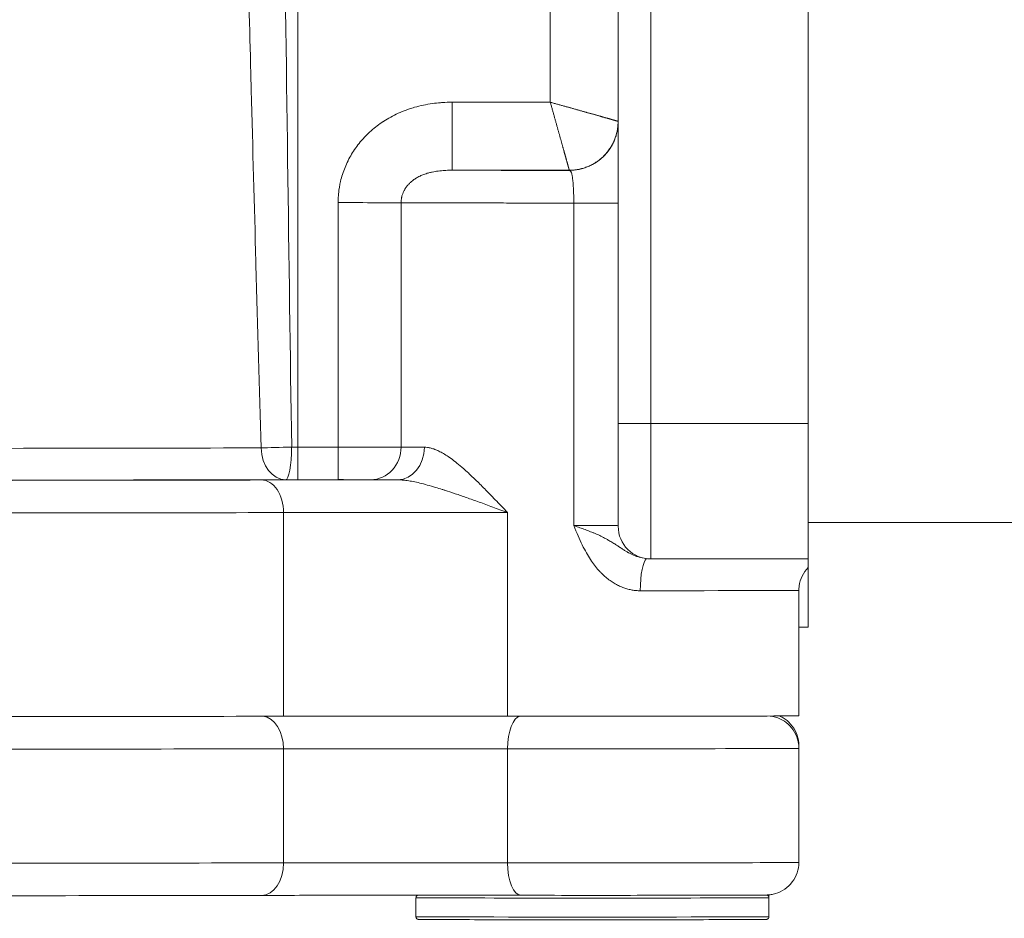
# Model space of a CAD drawing. Extents: x 1 to 669, y 0 to 417.
# Tile 44 of 256: x 94.52 to 96.24, y 273.05 to 274.62. Entities that reach past the tile are written whole.
import ezdxf

# ---------------------------------------------------------------- set-up
doc = ezdxf.new("R2010")
doc.units = 0
doc.header["$LTSCALE"] = 12
doc.header["$MEASUREMENT"] = 0
doc.layers.get('0').update_dxf_attribs({"linetype": 'CONTINUOUS'})
doc.layers.add('X', color=1, linetype='CONTINUOUS')

# ---------------------------------------------------------------- blocks, each defined once
blk = doc.blocks.new('GASTRAIN')
at = {"layer": 'X', "lineweight": 0}
for p, q in [((66.2901, 287.5361), (66.2901, 289.4345)), ((66.3471, 287.536), (66.3471, 289.4344)), ((66.6224, 289.4344), (66.6224, 287.536)), ((65.7301, 287.4947), (65.7301, 289.0855)), ((65.9999, 288.0974), (65.9999, 287.9785)), ((66.2047, 287.9785), (65.9999, 287.9785)), ((66.2047, 287.9785), (66.2047, 287.9783)), ((65.8006, 287.9218), (65.8006, 287.4947)), ((65.9107, 287.9216), (65.9107, 287.4945)), ((66.2125, 287.9212), (66.2125, 287.3573)), ((66.2901, 287.5361), (66.2901, 287.3561)), ((66.6224, 287.536), (66.3471, 287.536)), ((66.3471, 287.536), (66.3471, 287.2992)), ((66.6224, 287.2992), (66.6224, 287.536)), ((65.8006, 287.4947), (65.7301, 287.4947)), ((65.7301, 287.4947), (65.7301, 287.4376)), ((65.8006, 287.4947), (65.8006, 287.4376)), ((65.8006, 287.4376), (65.7301, 287.4376)), ((65.7051, 287.3801), (65.7051, 287.0241)), ((66.0969, 287.3802), (66.0969, 287.0242)), ((71.2204, 287.3628), (66.6224, 287.3628)), ((66.3471, 287.2992), (66.6224, 287.2992)), ((66.6224, 287.2834), (66.6216, 287.2834)), ((66.6224, 287.2842), (66.6224, 287.2834)), ((66.6224, 287.18), (66.6224, 287.2834)), ((66.6059, 287.2442), (66.6059, 287.0249)), ((66.6059, 287.18), (66.6224, 287.18)), ((65.7051, 286.9671), (65.7051, 286.7678)), ((66.0969, 286.9673), (66.0969, 286.7679)), ((66.6059, 286.9726), (66.6059, 286.968)), ((66.6059, 286.968), (66.6059, 286.7686)), ((65.9367, 286.6737), (65.9367, 286.7069)), ((66.5537, 286.7069), (66.5537, 286.7115)), ((66.5537, 286.6737), (66.5537, 286.7069))]:
    blk.add_line(p, q, dxfattribs=at)
blk.add_arc((66.3471, 287.3561), 0.057, 180, 270, dxfattribs=at)
at = {"layer": 'X', "lineweight": 0, "extrusion": (0, 0, -1)}
for centre, major_axis, ratio, start_param, end_param in [((65.7294, 289.6059), (0.0423, -4.2114), 0.008534, 1.045756, 1.311933), ((65.8006, 287.9216), (0.1187, 0), 0.002092, -1.5708, -0.383064), ((66.2047, 287.921), (0.0854, 0), 0.002092, -1.479852, 0.000039), ((64.3442, 287.4956), (-1.7688, 0), 0.002092, -2.414938, -1.839154), ((65.7088, 287.4945), (-0.0569, -0.0017), 0.003604, -1.758645, -0.726428), ((65.7088, 287.4945), (0.0001, -0.057), 0.747399, 0.003149, 1.547765), ((65.7088, 287.4945), (0, -0.057), 0.186768, -1.572926, -0.00213), ((65.7301, 287.4948), (-0.057, 0), 0.002092, -1.570796, -1.382925), ((65.8578, 287.4945), (-0.0003, -0.057), 0.927522, -1.576394, -0.005597), ((65.9049, 287.4943), (-0.0002, -0.057), 0.81474, -1.574404, -0.003608), ((66.2452, 287.4948), (-0.3607, 0), 0.002092, -0.618513, -0.383062), ((64.3442, 287.4401), (-1.8258, 0), 0.002092, -2.414938, -1.839154), ((64.3442, 287.4401), (-1.9601, 0), 0.002092, -2.311322, -1.877468), ((65.7301, 287.4378), (-0.1139, 0), 0.002092, -1.570796, -1.382925), ((66.2452, 287.4378), (-0.4177, 0), 0.002092, -0.618513, -0.383062), ((64.3442, 287.3832), (-2.0171, 0), 0.002092, -2.311322, -1.877468), ((66.2047, 287.3572), (0.0854, 0), 0.002092, -1.479855, 0), ((66.2452, 287.2442), (0.3607, 0), 0.002092, 0, 1.337129), ((65.9485, 287.0235), (0.3607, 0), 0.002092, -2.311322, -1.14687), ((66.2452, 287.0249), (0.3607, 0), 0.002092, 0, 1.994723), ((66.1203, 286.9674), (0.0001, 0.057), 0.411342, -1.573092, -0.06734), ((64.3442, 286.9703), (-2.0171, 0), 0.002092, -2.311322, -1.877468), ((66.2452, 286.968), (0.3607, 0), 0.002092, 0, 1.994723), ((66.2452, 286.9726), (0.3607, 0), 0.002092, 0, 0.031898), ((65.6667, 286.7679), (0.0001, -0.057), 0.674675, -1.567962, 0), ((65.9485, 286.7673), (0.3607, 0), 0.002092, -2.311322, -1.14687), ((64.3442, 286.714), (-1.9605, 0), 0.002092, -2.311254, -1.877452), ((66.2452, 286.6737), (-0.3085, 0), 0.002092, -1.570796, 0), ((66.2452, 286.6737), (0.3085, 0), 0.002092, 0, 1.570796)]:
    blk.add_ellipse(centre, major_axis=major_axis, ratio=ratio, start_param=start_param, end_param=end_param, dxfattribs=at)
at = {"layer": 'X', "lineweight": 0}
for centre, major_axis, ratio, start_param, end_param in [((66.2047, 288.0637), (0.0854, 0), 0.999998, -1.570792, 0), ((66.3471, 287.5361), (-0.057, 0), 0.002092, 0, 1.570796), ((65.8006, 287.4944), (0.1187, 0), 0.002092, 0.383062, 1.570796), ((65.9485, 287.4365), (-0.4177, 0), 0.002092, -1.466365, -0.830271), ((65.6667, 287.3801), (-0.0001, 0.057), 0.674675, -1.573631, -0.002834), ((65.8006, 287.4375), (0.0617, 0), 0.002092, 0.383062, 1.570796), ((65.9485, 287.3795), (-0.3607, 0), 0.002092, -1.994712, -0.830271), ((66.3419, 287.2433), (0, 0.057), 0.231546, 0.153105, 1.568646), ((64.3442, 287.0272), (2.0171, 0), 0.002092, -1.264125, -0.830271), ((65.6667, 286.9672), (-0.0001, 0.057), 0.674675, -1.573631, -0.074986), ((65.9485, 286.9666), (-0.3607, 0), 0.002092, -1.994723, -0.830271), ((64.3442, 286.7709), (2.0171, 0), 0.002092, -1.264125, -0.830271), ((66.2452, 286.7686), (0.3607, 0), 0.002092, -1.994723, 0), ((66.1203, 286.7681), (-0.0001, -0.057), 0.411342, -1.568501, 0), ((66.2452, 286.7069), (-0.3085, 0), 0.002092, 0, 3.141593), ((66.2452, 286.7115), (0.3085, 0), 0.002092, -0.14481, 0)]:
    blk.add_ellipse(centre, major_axis=major_axis, ratio=ratio, start_param=start_param, end_param=end_param, dxfattribs=at)
for points in [[(66.1715, 289.0855), (66.1715, 288.9757), (66.1715, 288.7561), (66.1715, 288.4267), (66.1714, 288.2073), (66.1714, 288.0975)], [(66.1714, 288.0975), (66.1524, 288.0975), (66.1143, 288.0974), (66.0571, 288.0974), (66.019, 288.0974), (65.9999, 288.0974)], [(66.2047, 287.9785), (66.2047, 287.9785), (66.2047, 287.9785), (66.2047, 287.9786), (66.2046, 287.9788), (66.2046, 287.979), (66.2045, 287.9793), (66.2044, 287.9796), (66.2043, 287.98), (66.2042, 287.9804), (66.204, 287.9809), (66.2039, 287.9815), (66.2037, 287.9821), (66.2035, 287.9828), (66.2033, 287.9835), (66.2031, 287.9843), (66.2029, 287.9852), (66.2026, 287.9861), (66.2023, 287.987), (66.2021, 287.9881), (66.2018, 287.9891), (66.2015, 287.9903), (66.2011, 287.9914), (66.2008, 287.9927), (66.2004, 287.994), (66.2, 287.9953), (66.1997, 287.9967), (66.1992, 287.9982), (66.1988, 287.9997), (66.1984, 288.0013), (66.1979, 288.0029), (66.1975, 288.0045), (66.197, 288.0062), (66.1965, 288.008), (66.196, 288.0098), (66.1955, 288.0116), (66.195, 288.0135), (66.1944, 288.0155), (66.1939, 288.0175), (66.1933, 288.0195), (66.1927, 288.0216), (66.1921, 288.0237), (66.1915, 288.0258), (66.1909, 288.028), (66.1903, 288.0303), (66.1896, 288.0325), (66.189, 288.0348), (66.1884, 288.0372), (66.1877, 288.0396), (66.187, 288.042), (66.1863, 288.0444), (66.1856, 288.0469), (66.1849, 288.0494), (66.1842, 288.0519), (66.1835, 288.0544), (66.1828, 288.057), (66.1821, 288.0596), (66.1813, 288.0622), (66.1806, 288.0649), (66.1799, 288.0675), (66.1791, 288.0702), (66.1784, 288.0729), (66.1776, 288.0756), (66.1769, 288.0783), (66.1761, 288.081), (66.1753, 288.0838), (66.1745, 288.0865), (66.1738, 288.0893), (66.173, 288.092), (66.1722, 288.0948), (66.1717, 288.0965), (66.1714, 288.0975)], [(66.2047, 287.9785), (66.2073, 287.9785), (66.2126, 287.9788), (66.2204, 287.9798), (66.2281, 287.9817), (66.2356, 287.9842), (66.2428, 287.9874), (66.2497, 287.9912), (66.2563, 287.9957), (66.2623, 288.0007), (66.2679, 288.0063), (66.273, 288.0124), (66.2774, 288.0189), (66.2813, 288.0258), (66.2845, 288.033), (66.287, 288.0405), (66.2888, 288.0482), (66.2899, 288.056), (66.2901, 288.0613), (66.2901, 288.0639)], [(66.2047, 287.9783), (66.2051, 287.9782), (66.2058, 287.978), (66.2068, 287.9772), (66.2077, 287.9758), (66.2085, 287.9739), (66.2092, 287.9714), (66.2098, 287.9685), (66.2103, 287.9651), (66.2108, 287.9614), (66.2112, 287.9572), (66.2115, 287.9527), (66.2118, 287.9479), (66.2121, 287.9429), (66.2123, 287.9376), (66.2124, 287.9322), (66.2125, 287.9267), (66.2125, 287.923), (66.2125, 287.9212)], [(66.0969, 287.3802), (66.0891, 287.3881), (66.0749, 287.4029), (66.0565, 287.4219), (66.0404, 287.438), (66.0263, 287.4513), (66.0138, 287.4623), (66.0028, 287.4711), (65.9931, 287.4781), (65.9844, 287.4835), (65.9765, 287.4877), (65.9694, 287.4908), (65.9629, 287.4929), (65.9569, 287.4941), (65.9532, 287.4943), (65.9513, 287.4943)], [(66.5537, 286.7119), (66.5537, 286.7118), (66.5537, 286.7116), (66.5537, 286.7115)]]:
    blk.add_open_spline(points, degree=3, dxfattribs=at)
for points, knots in [([(65.6663, 287.4931), (65.6632, 287.5966), (65.6601, 287.7032), (65.657, 287.8149), (65.657, 287.8167), (65.6542, 287.9161), (65.6515, 288.0163), (65.6484, 288.1336), (65.648, 288.1485), (65.6456, 288.241), (65.6436, 288.3198), (65.6406, 288.4416), (65.6395, 288.4836), (65.6385, 288.526)], [0, 0, 0, 0, 0.3279089, 0.3279089, 0.3333333, 0.3333333, 0.6244777, 0.6244777, 0.6666667, 0.6666667, 0.8859065, 0.8859065, 1, 1, 1, 1]), ([(65.9999, 288.0974), (65.9941, 288.0974), (65.9883, 288.0972), (65.9826, 288.0968), (65.9817, 288.0968), (65.9807, 288.0967), (65.9798, 288.0966), (65.975, 288.0963), (65.9704, 288.0958), (65.9658, 288.0951), (65.9603, 288.0944), (65.9549, 288.0934), (65.9497, 288.0923), (65.9444, 288.0912), (65.9393, 288.09), (65.9342, 288.0885), (65.9312, 288.0876), (65.9282, 288.0867), (65.9252, 288.0857), (65.9233, 288.0851), (65.9214, 288.0844), (65.9195, 288.0837), (65.9148, 288.082), (65.9101, 288.0801), (65.9056, 288.078), (65.9011, 288.076), (65.8968, 288.0738), (65.8926, 288.0715), (65.8883, 288.0692), (65.8842, 288.0667), (65.8803, 288.0642), (65.8801, 288.064), (65.8799, 288.0639), (65.8796, 288.0637), (65.8759, 288.0613), (65.8723, 288.0588), (65.8688, 288.0561), (65.8651, 288.0533), (65.8616, 288.0504), (65.8582, 288.0474), (65.8548, 288.0443), (65.8515, 288.0412), (65.8484, 288.038), (65.8468, 288.0363), (65.8452, 288.0347), (65.8437, 288.033), (65.8423, 288.0314), (65.8408, 288.0297), (65.8394, 288.028), (65.8366, 288.0246), (65.8339, 288.0211), (65.8314, 288.0175), (65.8288, 288.0139), (65.8264, 288.0103), (65.8242, 288.0065), (65.8221, 288.003), (65.8201, 287.9994), (65.8182, 287.9957), (65.8182, 287.9955), (65.8181, 287.9953), (65.818, 287.9951), (65.816, 287.9913), (65.8143, 287.9874), (65.8127, 287.9834), (65.8111, 287.9794), (65.8096, 287.9754), (65.8083, 287.9713), (65.807, 287.9673), (65.8059, 287.9632), (65.8049, 287.959), (65.8045, 287.9574), (65.8042, 287.9557), (65.8038, 287.954), (65.8033, 287.9516), (65.8029, 287.9491), (65.8025, 287.9466), (65.8019, 287.9425), (65.8014, 287.9383), (65.8011, 287.9342), (65.8008, 287.9301), (65.8006, 287.9259), (65.8006, 287.9218)], [0, 0, 0, 0, 0.047619, 0.047619, 0.047619, 0.055565, 0.055565, 0.055565, 0.0952381, 0.0952381, 0.0952381, 0.1428571, 0.1428571, 0.1428571, 0.1904761, 0.1904761, 0.1904761, 0.2193726, 0.2193726, 0.2193726, 0.2380952, 0.2380952, 0.2380952, 0.2857142, 0.2857142, 0.2857142, 0.3333332, 0.3333332, 0.3333332, 0.3809523, 0.3809523, 0.3809523, 0.3835983, 0.3835983, 0.3835983, 0.4285713, 0.4285713, 0.4285713, 0.4761903, 0.4761903, 0.4761903, 0.5238094, 0.5238094, 0.5238094, 0.5477821, 0.5477821, 0.5477821, 0.5714284, 0.5714284, 0.5714284, 0.6190475, 0.6190475, 0.6190475, 0.6666665, 0.6666665, 0.6666665, 0.7120356, 0.7120356, 0.7120356, 0.7142855, 0.7142855, 0.7142855, 0.7619046, 0.7619046, 0.7619046, 0.8095236, 0.8095236, 0.8095236, 0.8571426, 0.8571426, 0.8571426, 0.8764323, 0.8764323, 0.8764323, 0.9047617, 0.9047617, 0.9047617, 0.9523807, 0.9523807, 0.9523807, 0.9999997, 0.9999997, 0.9999997, 0.9999997]), ([(66.1714, 288.0975), (66.1724, 288.0972), (66.1733, 288.0969), (66.1751, 288.0964), (66.1761, 288.0961), (66.178, 288.0956), (66.1789, 288.0953), (66.1808, 288.0948), (66.1817, 288.0945), (66.1836, 288.094), (66.1846, 288.0937), (66.1864, 288.0932), (66.1874, 288.0929), (66.1892, 288.0924), (66.1902, 288.0921), (66.192, 288.0916), (66.1929, 288.0914), (66.1948, 288.0909), (66.1957, 288.0906), (66.1976, 288.0901), (66.1985, 288.0898), (66.2003, 288.0893), (66.2012, 288.0891), (66.2029, 288.0886), (66.2037, 288.0884), (66.2046, 288.0881), (66.2047, 288.0881), (66.2058, 288.0878), (66.2067, 288.0876), (66.2085, 288.0871), (66.2094, 288.0868), (66.2112, 288.0863), (66.212, 288.0861), (66.2138, 288.0856), (66.2147, 288.0853), (66.2164, 288.0848), (66.2173, 288.0846), (66.219, 288.0841), (66.2199, 288.0838), (66.2216, 288.0834), (66.2224, 288.0831), (66.2241, 288.0826), (66.225, 288.0824), (66.2266, 288.0819), (66.2275, 288.0817), (66.2291, 288.0812), (66.2299, 288.081), (66.2316, 288.0805), (66.2324, 288.0803), (66.2338, 288.0799), (66.2344, 288.0797), (66.2352, 288.0795), (66.2354, 288.0795), (66.2363, 288.0792), (66.2371, 288.079), (66.2387, 288.0785), (66.2394, 288.0783), (66.241, 288.0779), (66.2417, 288.0777), (66.2432, 288.0773), (66.2439, 288.0771), (66.2454, 288.0767), (66.2461, 288.0765), (66.2476, 288.0761), (66.2483, 288.0759), (66.2497, 288.0755), (66.2504, 288.0753), (66.2518, 288.0749), (66.2524, 288.0747), (66.2538, 288.0743), (66.2545, 288.0741), (66.2558, 288.0738), (66.2564, 288.0736), (66.2577, 288.0732), (66.2583, 288.073), (66.2594, 288.0727), (66.2598, 288.0726), (66.2604, 288.0724), (66.2606, 288.0724), (66.2614, 288.0721), (66.262, 288.072), (66.2632, 288.0716), (66.2638, 288.0715), (66.2649, 288.0711), (66.2655, 288.071), (66.2666, 288.0707), (66.2671, 288.0705), (66.2682, 288.0702), (66.2687, 288.0701), (66.2698, 288.0698), (66.2703, 288.0696), (66.2713, 288.0693), (66.2718, 288.0692), (66.2728, 288.0689), (66.2732, 288.0688), (66.2742, 288.0686), (66.2746, 288.0684), (66.2755, 288.0682), (66.2759, 288.0681), (66.2768, 288.0678), (66.2772, 288.0677), (66.2779, 288.0675), (66.2781, 288.0674), (66.2785, 288.0673), (66.2786, 288.0673), (66.2792, 288.0672), (66.2795, 288.067), (66.2803, 288.0668), (66.2806, 288.0667), (66.2813, 288.0665), (66.2816, 288.0664), (66.2823, 288.0662), (66.2826, 288.0661), (66.2832, 288.066), (66.2835, 288.0659), (66.284, 288.0657), (66.2843, 288.0656), (66.2848, 288.0655), (66.2851, 288.0654), (66.2856, 288.0653), (66.2858, 288.0652), (66.2862, 288.0651), (66.2865, 288.065), (66.2869, 288.0649), (66.287, 288.0649), (66.2874, 288.0648), (66.2876, 288.0647), (66.2879, 288.0646), (66.2881, 288.0646), (66.2882, 288.0645), (66.2883, 288.0645), (66.2884, 288.0645), (66.2885, 288.0645), (66.2887, 288.0644), (66.2888, 288.0644), (66.289, 288.0643), (66.2891, 288.0643), (66.2893, 288.0642), (66.2894, 288.0642), (66.2896, 288.0641), (66.2896, 288.0641), (66.2897, 288.0641), (66.2898, 288.0641), (66.2899, 288.064), (66.2899, 288.064), (66.29, 288.064), (66.29, 288.064), (66.2901, 288.064), (66.2901, 288.064), (66.2901, 288.0639), (66.2901, 288.0639), (66.2901, 288.0639)], [0, 0, 0, 0, 0.014286, 0.014286, 0.028571, 0.028571, 0.042857, 0.042857, 0.057143, 0.057143, 0.071429, 0.071429, 0.085714, 0.085714, 0.1, 0.1, 0.114286, 0.114286, 0.128571, 0.128571, 0.142857, 0.142857, 0.157143, 0.157143, 0.168946, 0.168946, 0.171429, 0.171429, 0.185714, 0.185714, 0.2, 0.2, 0.214286, 0.214286, 0.228571, 0.228571, 0.242857, 0.242857, 0.257143, 0.257143, 0.271429, 0.271429, 0.285714, 0.285714, 0.3, 0.3, 0.314286, 0.314286, 0.328571, 0.328571, 0.339399, 0.339399, 0.342857, 0.342857, 0.357143, 0.357143, 0.371429, 0.371429, 0.385714, 0.385714, 0.4, 0.4, 0.414286, 0.414286, 0.428571, 0.428571, 0.442857, 0.442857, 0.457143, 0.457143, 0.471429, 0.471429, 0.485714, 0.485714, 0.5, 0.5, 0.509927, 0.509927, 0.514286, 0.514286, 0.528571, 0.528571, 0.542857, 0.542857, 0.557143, 0.557143, 0.571429, 0.571429, 0.585714, 0.585714, 0.6, 0.6, 0.614286, 0.614286, 0.628571, 0.628571, 0.642857, 0.642857, 0.657143, 0.657143, 0.671429, 0.671429, 0.680736, 0.680736, 0.685714, 0.685714, 0.7, 0.7, 0.714286, 0.714286, 0.728571, 0.728571, 0.742857, 0.742857, 0.757143, 0.757143, 0.771429, 0.771429, 0.785714, 0.785714, 0.8, 0.8, 0.814286, 0.814286, 0.828571, 0.828571, 0.842857, 0.842857, 0.857143, 0.857143, 0.861172, 0.861172, 0.871429, 0.871429, 0.885714, 0.885714, 0.9, 0.9, 0.914286, 0.914286, 0.928571, 0.928571, 0.942857, 0.942857, 0.957143, 0.957143, 0.971429, 0.971429, 0.985714, 0.985714, 1, 1, 1, 1]), ([(65.9999, 287.9785), (65.9961, 287.9785), (65.9925, 287.9784), (65.9883, 287.9782), (65.9877, 287.9782), (65.983, 287.9779), (65.9791, 287.9776), (65.9719, 287.9767), (65.9685, 287.9761), (65.9643, 287.9752), (65.9633, 287.975), (65.9603, 287.9743), (65.9583, 287.9737), (65.9535, 287.9723), (65.9509, 287.9714), (65.9463, 287.9695), (65.9443, 287.9686), (65.9421, 287.9675), (65.9419, 287.9674), (65.9396, 287.9662), (65.9376, 287.9651), (65.934, 287.9628), (65.9323, 287.9615), (65.9296, 287.9594), (65.9286, 287.9586), (65.9271, 287.9573), (65.9267, 287.9569), (65.9249, 287.9551), (65.9236, 287.9538), (65.9213, 287.9511), (65.9202, 287.9497), (65.9186, 287.9474), (65.918, 287.9465), (65.9172, 287.9451), (65.9169, 287.9445), (65.9158, 287.9425), (65.915, 287.9411), (65.9138, 287.9381), (65.9132, 287.9366), (65.9124, 287.9341), (65.9121, 287.9331), (65.9118, 287.9316), (65.9117, 287.9311), (65.9113, 287.9292), (65.911, 287.9277), (65.9107, 287.9247), (65.9107, 287.9231), (65.9107, 287.9216)], [0, 0, 0, 0, 0.0493344, 0.0493344, 0.0588235, 0.0588235, 0.1176471, 0.1176471, 0.1764706, 0.1764706, 0.1949227, 0.1949227, 0.2352941, 0.2352941, 0.2941176, 0.2941176, 0.3469253, 0.3469253, 0.3529412, 0.3529412, 0.4117647, 0.4117647, 0.4705882, 0.4705882, 0.5106263, 0.5106263, 0.5294118, 0.5294118, 0.5882353, 0.5882353, 0.6470588, 0.6470588, 0.6838867, 0.6838867, 0.7058824, 0.7058824, 0.7647059, 0.7647059, 0.8235294, 0.8235294, 0.8635486, 0.8635486, 0.8823529, 0.8823529, 0.9411765, 0.9411765, 0.9999882, 0.9999882, 0.9999882, 0.9999882]), ([(66.2047, 287.9783), (66.198, 287.9783), (66.1913, 287.9783), (66.1781, 287.9783), (66.1648, 287.9783), (66.1453, 287.9783), (66.1262, 287.9783), (66.1076, 287.9783), (66.0898, 287.9783), (66.0726, 287.9784), (66.0561, 287.9784), (66.0405, 287.9784), (66.0259, 287.9784), (66.0168, 287.9785), (66.0081, 287.9785), (66.0039, 287.9785), (65.9999, 287.9785)], [0.0000012, 0.0000012, 0.0000012, 0.0000012, 0.0833344, 0.0833344, 0.1666676, 0.2500009, 0.3333341, 0.4166674, 0.5000006, 0.5833338, 0.6666671, 0.7500003, 0.8333335, 0.9166668, 0.9166668, 0.9999928, 0.9999928, 0.9999928, 0.9999928]), ([(66.2125, 287.9212), (66.2047, 287.9212), (66.197, 287.9212), (66.1894, 287.9212), (66.1817, 287.9212), (66.1741, 287.9212), (66.1665, 287.9212), (66.159, 287.9212), (66.1514, 287.9212), (66.144, 287.9212), (66.1365, 287.9212), (66.1292, 287.9212), (66.1219, 287.9212), (66.1146, 287.9212), (66.1074, 287.9212), (66.1003, 287.9212), (66.0932, 287.9212), (66.0862, 287.9213), (66.0793, 287.9213), (66.0311, 287.9213), (65.9886, 287.9214), (65.9562, 287.9215), (65.9515, 287.9215), (65.9471, 287.9215), (65.9428, 287.9215), (65.9386, 287.9215), (65.9346, 287.9215), (65.9308, 287.9216), (65.927, 287.9216), (65.9234, 287.9216), (65.9201, 287.9216), (65.9167, 287.9216), (65.9136, 287.9216), (65.9107, 287.9216)], [0, 0, 0, 0, 0.0588235, 0.0588235, 0.0588235, 0.1176471, 0.1176471, 0.1176471, 0.1764706, 0.1764706, 0.1764706, 0.2352941, 0.2352941, 0.2352941, 0.2941176, 0.2941176, 0.2941176, 0.3529412, 0.3529412, 0.3529412, 0.7647059, 0.7647059, 0.7647059, 0.8235294, 0.8235294, 0.8235294, 0.8823529, 0.8823529, 0.8823529, 0.9411765, 0.9411765, 0.9411765, 1, 1, 1, 1]), ([(66.0969, 287.3802), (66.0878, 287.3836), (66.0791, 287.3868), (66.0708, 287.3898), (66.0625, 287.3929), (66.0546, 287.3958), (66.047, 287.3985), (66.0394, 287.4012), (66.0322, 287.4038), (66.0253, 287.4062), (66.0184, 287.4087), (66.0117, 287.4109), (66.0054, 287.4131), (65.9991, 287.4152), (65.9931, 287.4172), (65.9874, 287.419), (65.9857, 287.4196), (65.9841, 287.4201), (65.9824, 287.4206), (65.9785, 287.4219), (65.9747, 287.423), (65.9711, 287.4241), (65.966, 287.4257), (65.9611, 287.4271), (65.9565, 287.4283), (65.9519, 287.4296), (65.9475, 287.4307), (65.9434, 287.4317), (65.9393, 287.4327), (65.9355, 287.4335), (65.9318, 287.4342), (65.9282, 287.435), (65.9248, 287.4355), (65.9216, 287.436), (65.9184, 287.4365), (65.9154, 287.4368), (65.9127, 287.437), (65.9099, 287.4372), (65.9073, 287.4373), (65.9049, 287.4373)], [0, 0, 0, 0, 0.0833333, 0.0833333, 0.0833333, 0.1666667, 0.1666667, 0.1666667, 0.25, 0.25, 0.25, 0.3333333, 0.3333333, 0.3333333, 0.4166667, 0.4166667, 0.4166667, 0.4413409, 0.4413409, 0.4413409, 0.5, 0.5, 0.5, 0.5833333, 0.5833333, 0.5833333, 0.6666667, 0.6666667, 0.6666667, 0.75, 0.75, 0.75, 0.8333333, 0.8333333, 0.8333333, 0.9166667, 0.9166667, 0.9166667, 0.9999948, 0.9999948, 0.9999948, 0.9999948]), ([(66.3287, 287.2435), (66.3264, 287.2435), (66.3241, 287.2436), (66.3217, 287.2438), (66.3193, 287.244), (66.3169, 287.2443), (66.3145, 287.2447), (66.3121, 287.2451), (66.3097, 287.2457), (66.3072, 287.2463), (66.3048, 287.247), (66.3023, 287.2477), (66.2999, 287.2486), (66.2974, 287.2495), (66.2949, 287.2505), (66.2925, 287.2517), (66.29, 287.2528), (66.2875, 287.2541), (66.2851, 287.2555), (66.2826, 287.2569), (66.2801, 287.2584), (66.2777, 287.2601), (66.2753, 287.2618), (66.2728, 287.2636), (66.2704, 287.2655), (66.268, 287.2675), (66.2655, 287.2697), (66.2631, 287.272), (66.2619, 287.2731), (66.2607, 287.2743), (66.2595, 287.2756), (66.2583, 287.2768), (66.2571, 287.2781), (66.2559, 287.2794), (66.2535, 287.2821), (66.2511, 287.285), (66.2488, 287.2881), (66.2464, 287.2912), (66.244, 287.2945), (66.2417, 287.2981), (66.2393, 287.3017), (66.2369, 287.3056), (66.2346, 287.3098), (66.2322, 287.314), (66.2298, 287.3186), (66.2273, 287.3235), (66.2249, 287.3284), (66.2225, 287.3337), (66.2201, 287.3394), (66.2176, 287.345), (66.2151, 287.351), (66.2125, 287.3573)], [0, 0, 0, 0, 0.0625, 0.0625, 0.0625, 0.125, 0.125, 0.125, 0.1875, 0.1875, 0.1875, 0.25, 0.25, 0.25, 0.3125, 0.3125, 0.3125, 0.375, 0.375, 0.375, 0.4375, 0.4375, 0.4375, 0.5, 0.5, 0.5, 0.5625, 0.5625, 0.5625, 0.594178, 0.594178, 0.594178, 0.625, 0.625, 0.625, 0.6875, 0.6875, 0.6875, 0.75, 0.75, 0.75, 0.8125, 0.8125, 0.8125, 0.875, 0.875, 0.875, 0.9375, 0.9375, 0.9375, 1, 1, 1, 1]), ([(66.3324, 287.3011), (66.3323, 287.3011), (66.3322, 287.3011), (66.332, 287.3012), (66.3304, 287.3014), (66.3287, 287.3018), (66.327, 287.3022), (66.326, 287.3025), (66.3249, 287.3028), (66.3239, 287.3031), (66.3233, 287.3033), (66.3227, 287.3035), (66.322, 287.3037), (66.3204, 287.3043), (66.3187, 287.3049), (66.3171, 287.3056), (66.3154, 287.3063), (66.3138, 287.3071), (66.3121, 287.3079), (66.3108, 287.3085), (66.3095, 287.3092), (66.3082, 287.3099), (66.3079, 287.3101), (66.3076, 287.3103), (66.3072, 287.3105), (66.3056, 287.3114), (66.304, 287.3124), (66.3024, 287.3133), (66.3008, 287.3143), (66.2992, 287.3153), (66.2976, 287.3164), (66.2959, 287.3175), (66.2943, 287.3185), (66.2925, 287.3197), (66.2922, 287.3199), (66.2919, 287.3201), (66.2917, 287.3203), (66.2902, 287.3213), (66.2887, 287.3223), (66.287, 287.3234), (66.2851, 287.3247), (66.2831, 287.326), (66.2809, 287.3273), (66.2787, 287.3287), (66.2764, 287.33), (66.274, 287.3314), (66.2731, 287.3319), (66.2722, 287.3324), (66.2713, 287.3329), (66.2697, 287.3338), (66.268, 287.3347), (66.2663, 287.3356), (66.2636, 287.337), (66.2608, 287.3385), (66.2578, 287.3399), (66.2549, 287.3413), (66.2519, 287.3426), (66.2488, 287.3439), (66.2472, 287.3446), (66.2455, 287.3452), (66.2439, 287.3458), (66.2424, 287.3464), (66.2409, 287.347), (66.2394, 287.3476), (66.2362, 287.3488), (66.233, 287.35), (66.2299, 287.3512), (66.2268, 287.3523), (66.2238, 287.3535), (66.2209, 287.3545), (66.2179, 287.3555), (66.2152, 287.3565), (66.2125, 287.3573)], [0.0964783, 0.0964783, 0.0964783, 0.0964783, 0.1, 0.1, 0.1, 0.15, 0.15, 0.15, 0.1813353, 0.1813353, 0.1813353, 0.2, 0.2, 0.2, 0.25, 0.25, 0.25, 0.3, 0.3, 0.3, 0.3399655, 0.3399655, 0.3399655, 0.35, 0.35, 0.35, 0.4, 0.4, 0.4, 0.45, 0.45, 0.45, 0.5, 0.5, 0.5, 0.508119, 0.508119, 0.508119, 0.55, 0.55, 0.55, 0.6, 0.6, 0.6, 0.65, 0.65, 0.65, 0.6679827, 0.6679827, 0.6679827, 0.7, 0.7, 0.7, 0.75, 0.75, 0.75, 0.8, 0.8, 0.8, 0.8263764, 0.8263764, 0.8263764, 0.85, 0.85, 0.85, 0.9, 0.9, 0.9, 0.95, 0.95, 0.95, 1, 1, 1, 1]), ([(66.6224, 287.2842), (66.618, 287.2798), (66.6144, 287.2747), (66.6091, 287.2637), (66.6073, 287.2578), (66.6061, 287.2493), (66.6059, 287.2467), (66.6059, 287.2442)], [0, 0, 0, 0, 0.0184538, 0.0184538, 0.03658352, 0.03658352, 0.04422749, 0.04422749, 0.04422749, 0.04422749]), ([(66.6224, 287.2992), (66.6224, 287.2984), (66.6224, 287.2975), (66.6224, 287.2942), (66.6224, 287.2909), (66.6224, 287.2859), (66.6224, 287.2842), (66.6224, 287.2842)], [2.667982, 2.667982, 2.667982, 2.667982, 2.7281643, 2.7281643, 2.8719247, 2.8719247, 3.0137077, 3.0137077, 3.0137077, 3.0137077]), ([(66.5556, 287.0245), (66.5557, 287.0245), (66.5557, 287.0245), (66.5571, 287.0244), (66.5586, 287.0241), (66.5617, 287.0235), (66.5633, 287.0231), (66.5679, 287.0218), (66.5709, 287.0206), (66.5785, 287.0169), (66.583, 287.0139), (66.5915, 287.0064), (66.5953, 287.0016), (66.6014, 286.9911), (66.6036, 286.9853), (66.6055, 286.9756), (66.6059, 286.9718), (66.6059, 286.968)], [0.28322727, 0.28322727, 0.28322727, 0.28322727, 0.28337827, 0.28337827, 0.28836486, 0.28836486, 0.29325113, 0.29325113, 0.30284024, 0.30284024, 0.31875674, 0.31875674, 0.33680073, 0.33680073, 0.35494599, 0.35494599, 0.36643768, 0.36643768, 0.36643768, 0.36643768]), ([(66.5721, 287.0246), (66.5742, 287.0237), (66.5763, 287.0226), (66.5832, 287.0185), (66.5877, 287.0147), (66.5955, 287.0059), (66.5988, 287.0007), (66.6036, 286.9896), (66.6052, 286.9836), (66.6059, 286.9759), (66.6059, 286.9742), (66.6059, 286.9726)], [0.61772673, 0.61772673, 0.61772673, 0.61772673, 0.62466781, 0.62466781, 0.64183646, 0.64183646, 0.65996031, 0.65996031, 0.67810823, 0.67810823, 0.68314328, 0.68314328, 0.68314328, 0.68314328]), ([(66.6059, 286.7686), (66.6059, 286.7625), (66.6049, 286.7562), (66.601, 286.7447), (66.5981, 286.7392), (66.5908, 286.7295), (66.5864, 286.7252), (66.5764, 286.7184), (66.5708, 286.7157), (66.5625, 286.7132), (66.5597, 286.7126), (66.5563, 286.7121), (66.5554, 286.712), (66.5539, 286.7119), (66.5534, 286.7118), (66.5524, 286.7118), (66.5521, 286.7117), (66.5512, 286.7117), (66.5508, 286.7117), (66.5495, 286.7116), (66.5488, 286.7116), (66.5454, 286.7116), (66.5419, 286.7115), (66.5258, 286.7114), (66.5075, 286.7113), (66.4636, 286.7112), (66.4391, 286.7112), (66.3849, 286.7111), (66.3547, 286.7111), (66.2922, 286.711), (66.2593, 286.711), (66.1948, 286.711), (66.1625, 286.7111), (66.1284, 286.7111), (66.1243, 286.7111), (66.1202, 286.7111)], [0, 0, 0, 0, 0.0184731, 0.0184731, 0.0366113, 0.0366113, 0.0547605, 0.0547605, 0.0728907, 0.0728907, 0.0811226, 0.0811226, 0.0845082, 0.0845082, 0.0875563, 0.0875563, 0.0909071, 0.0909071, 0.0971304, 0.0971304, 0.1145354, 0.1145354, 0.1668582, 0.1668582, 0.281765, 0.281765, 0.3790014, 0.3790014, 0.4759822, 0.4759822, 0.5728677, 0.5728677, 0.6697309, 0.6697309, 0.6830533, 0.6830533, 0.6830533, 0.6830533]), ([(66.1202, 286.7111), (66.0791, 286.7111), (66.0344, 286.7112), (65.9454, 286.7112), (65.9, 286.7112), (65.8136, 286.7111), (65.7714, 286.7111), (65.7096, 286.711), (65.6872, 286.711), (65.6668, 286.7109)], [0, 0, 0, 0, 0.1353402, 0.1353402, 0.2682505, 0.2682505, 0.4012573, 0.4012573, 0.4843158, 0.4843158, 0.4843158, 0.4843158]), ([(65.9367, 286.7069), (65.9367, 286.7075), (65.9368, 286.708), (65.9372, 286.709), (65.9374, 286.7094), (65.938, 286.7102), (65.9384, 286.7106), (65.9389, 286.7109), (65.9391, 286.711), (65.9393, 286.7111), (65.9393, 286.7112), (65.9394, 286.7112)], [0, 0, 0, 0, 0.001578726, 0.001578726, 0.003114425, 0.003114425, 0.004638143, 0.004638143, 0.005308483, 0.005308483, 0.005416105, 0.005416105, 0.005416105, 0.005416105]), ([(66.5496, 286.7116), (66.5497, 286.7116), (66.5498, 286.7116), (66.5503, 286.7115), (66.5504, 286.7115), (66.5507, 286.7114), (66.5508, 286.7113), (66.5512, 286.7111), (66.5515, 286.711), (66.552, 286.7106), (66.5523, 286.7104), (66.5528, 286.7097), (66.5531, 286.7093), (66.5536, 286.7082), (66.5537, 286.7076), (66.5537, 286.7069)], [0.620110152, 0.620110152, 0.620110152, 0.620110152, 0.622764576, 0.622764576, 0.6233752, 0.6233752, 0.623987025, 0.623987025, 0.62507076, 0.62507076, 0.626046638, 0.626046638, 0.627691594, 0.627691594, 0.629579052, 0.629579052, 0.629579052, 0.629579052]), ([(66.5537, 286.6737), (66.5537, 286.6732), (66.5536, 286.6727), (66.5533, 286.6717), (66.5531, 286.6712), (66.5525, 286.6704), (66.5521, 286.6701), (66.5515, 286.6697), (66.5514, 286.6696), (66.5511, 286.6694), (66.5509, 286.6694), (66.5506, 286.6692), (66.5504, 286.6692), (66.5501, 286.6691), (66.55, 286.6691), (66.5498, 286.669), (66.5497, 286.669), (66.5495, 286.669), (66.5494, 286.669), (66.5491, 286.6689), (66.5489, 286.6689), (66.5482, 286.6689), (66.5474, 286.6689), (66.5427, 286.6688), (66.5358, 286.6688), (66.5133, 286.6687), (66.4957, 286.6686), (66.453, 286.6685), (66.4276, 286.6685), (66.372, 286.6684), (66.3412, 286.6684), (66.2781, 286.6683), (66.2451, 286.6683), (66.1809, 286.6683), (66.149, 286.6684), (66.0903, 286.6684), (66.0627, 286.6685), (66.0153, 286.6685), (65.9949, 286.6686), (65.9637, 286.6687), (65.9525, 286.6688), (65.9448, 286.6689), (65.9435, 286.6689), (65.9422, 286.6689), (65.9419, 286.6689), (65.9414, 286.6689), (65.9413, 286.669), (65.941, 286.669), (65.9409, 286.669), (65.9404, 286.6691), (65.9403, 286.6691), (65.9399, 286.6692), (65.9398, 286.6693), (65.9394, 286.6694), (65.9392, 286.6695), (65.9388, 286.6698), (65.9385, 286.67), (65.938, 286.6704), (65.9377, 286.6707), (65.9373, 286.6715), (65.9371, 286.6719), (65.9368, 286.6728), (65.9367, 286.6733), (65.9367, 286.6737)], [0, 0, 0, 0, 0.0015787, 0.0015787, 0.0031144, 0.0031144, 0.0046381, 0.0046381, 0.0053085, 0.0053085, 0.0058369, 0.0058369, 0.0067141, 0.0067141, 0.0075755, 0.0075755, 0.0089009, 0.0089009, 0.0117613, 0.0117613, 0.0203295, 0.0203295, 0.0460456, 0.0460456, 0.1237746, 0.1237746, 0.2218085, 0.2218085, 0.3186033, 0.3186033, 0.4154042, 0.4154042, 0.5121978, 0.5121978, 0.60899, 0.60899, 0.7057829, 0.7057829, 0.8025799, 0.8025799, 0.8993929, 0.8993929, 0.9277126, 0.9277126, 0.9417714, 0.9417714, 0.9487373, 0.9487373, 0.952293, 0.952293, 0.9536471, 0.9536471, 0.9542799, 0.9542799, 0.9551187, 0.9551187, 0.9560333, 0.9560333, 0.9572607, 0.9572607, 0.9587244, 0.9587244, 0.9600687, 0.9600687, 0.9600687, 0.9600687])]:
    blk.add_open_spline(points, degree=3, knots=knots, dxfattribs=at)

msp = doc.modelspace()

# ---------------------------------------------------------------- block references
msp.add_blockref('GASTRAIN', (29.27234, -13.61686))

doc.saveas('drawing.dxf')
